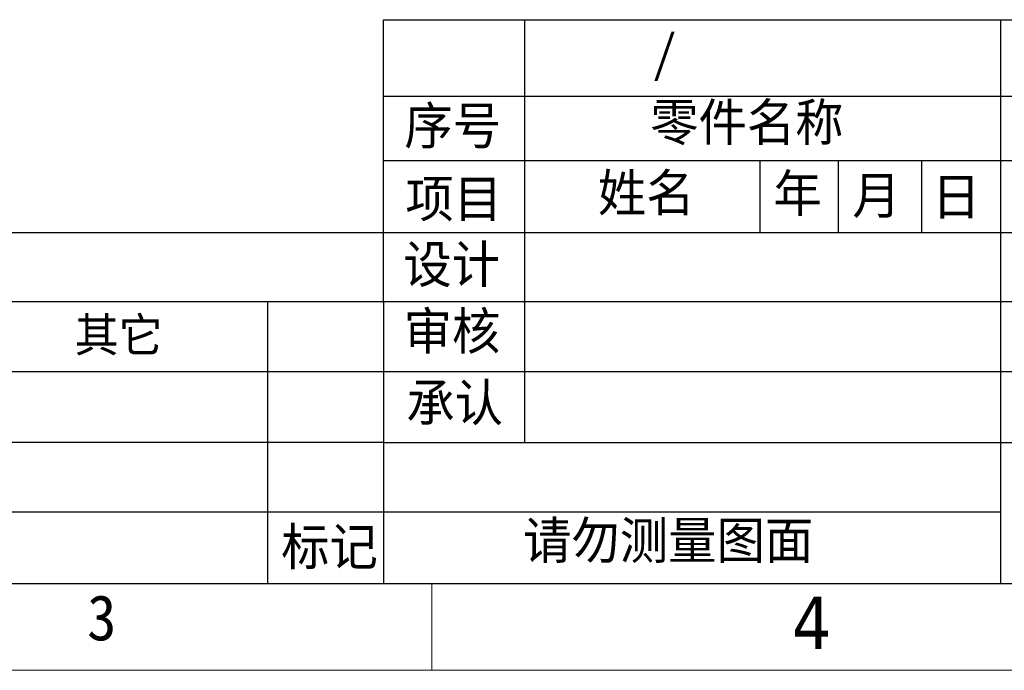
# Model space of a CAD drawing. Header units: millimetres. Extents: x -24622 to 57, y -1603 to 1112.
# Tile 93 of 219: x -1857 to -1667, y 426 to 551. Entities that reach past the tile are written whole.
import ezdxf
from ezdxf.enums import TextEntityAlignment as Align

# ---------------------------------------------------------------- set-up
doc = ezdxf.new("R2010")
doc.units = ezdxf.units.MM
doc.layers.add('用户自定义1', color=4, linetype='Continuous', lineweight=13)
doc.styles.add('样式 2', font='simkai.ttf', dxfattribs={"width": 0.95})
doc.styles.add('注释文本 (ISO)', font='tahoma.ttf')

msp = doc.modelspace()

# ---------------------------------------------------------------- linework, layer by layer
at = {"color": 7, "linetype": 'Continuous', "lineweight": 25}
for p, q in [((-1786.79, 497.295), (-1786.79, 551.494)), ((-1786.79, 551.494), (-1289.489, 551.494)), ((-1759.691, 551.494), (-1759.691, 470.196)), ((-1668.232, 551.494), (-1668.232, 443.097)), ((-1786.79, 536.761), (-1289.489, 536.761)), ((-1786.79, 524.394), (-1289.489, 524.394)), ((-1714.453, 524.394), (-1714.453, 510.564)), ((-1699.377, 524.394), (-1699.377, 510.564)), ((-1683.394, 524.394), (-1683.394, 510.564)), ((-2231.983, 510.564), (-1786.79, 510.564)), ((-1786.79, 510.564), (-1407.402, 510.564)), ((-2024.927, 497.295), (-1786.79, 497.295)), ((-1809.079, 497.295), (-1809.079, 443.097)), ((-1786.79, 497.295), (-1786.79, 443.097)), ((-1786.79, 497.295), (-1407.402, 497.295)), ((-2231.983, 483.836), (-1786.79, 483.836)), ((-1786.79, 483.836), (-1407.402, 483.836)), ((-1786.79, 470.196), (-2231.983, 470.196)), ((-1786.79, 470.196), (-1289.489, 470.196)), ((-2231.983, 456.887), (-1786.79, 456.887)), ((-1786.79, 456.887), (-1668.232, 456.887))]:
    msp.add_line(p, q, dxfattribs=at)
at = {"color": 0, "linetype": 'Continuous', "lineweight": 25}
msp.add_line((-2231.983, 443.097), (-1289.489, 443.097), dxfattribs=at)
at = {"layer": '用户自定义1', "color": 0, "lineweight": 15, "ltscale": 0.3}
for p, q in [((-1289.489, 443.097), (-2231.994, 443.097)), ((-1777.452, 443.097), (-1777.452, 426.386)), ((-1773.115, 443.097), (-1339.622, 443.097)), ((-1723.977, 443.097), (-1289.489, 443.097)), ((-1272.778, 426.386), (-2248.705, 426.386))]:
    msp.add_line(p, q, dxfattribs=at)
at = {"layer": '用户自定义1', "color": 0}
msp.add_line((-1729.983, 443.097), (-1289.489, 443.097), dxfattribs=at)

# ---------------------------------------------------------------- texts
at = {"color": 7, "linetype": 'Continuous', "lineweight": 25, "attachment_point": 1, "style": '样式 2'}
for s, insert, char_height in [('{\\fKaiTi|b0|i0|c134|p48;/}', (-1735.084, 548.616), 7.16998), ('序号', (-1782.752, 534.698), 7.17), ('零件名称', (-1735.525, 535.364), 7.17), ('姓名', (-1745.58, 521.785), 7.17), ('年', (-1711.84, 521.697), 7.17), ('项目', (-1782.538, 520.656), 7.17), ('月', (-1696.667, 521.309), 7.17), ('日', (-1681.376, 521.082), 7.17), ('设计', (-1782.943, 508.036), 7.17), ('审核', (-1782.901, 495.211), 7.17), ('其它', (-1846.101, 494.142), 6.5182), ('承认', (-1782.388, 481.437), 7.17), ('请勿测量图面', (-1759.938, 454.959), 7.17)]:
    msp.add_mtext(s, dxfattribs=dict(at, insert=insert, char_height=char_height))
at = {"color": 0, "linetype": 'Continuous', "lineweight": 25, "insert": (-1806.432, 453.748), "char_height": 7.17, "attachment_point": 1, "style": '样式 2'}
msp.add_mtext('标记', dxfattribs=at)
at = {"layer": '用户自定义1', "color": 0, "lineweight": 15, "ltscale": 0.3, "style": '样式 2', "width": 0.95}
msp.add_text('3', height=8.719, dxfattribs=at).set_placement((-1840.906, 432.141), align=Align.CENTER)
at = {"layer": '用户自定义1', "color": 0, "lineweight": 15, "ltscale": 0.3, "style": '注释文本 (ISO)'}
msp.add_text('4', height=10.027, dxfattribs=at).set_placement((-1704.481, 430.498), align=Align.CENTER)

doc.saveas('drawing.dxf')
